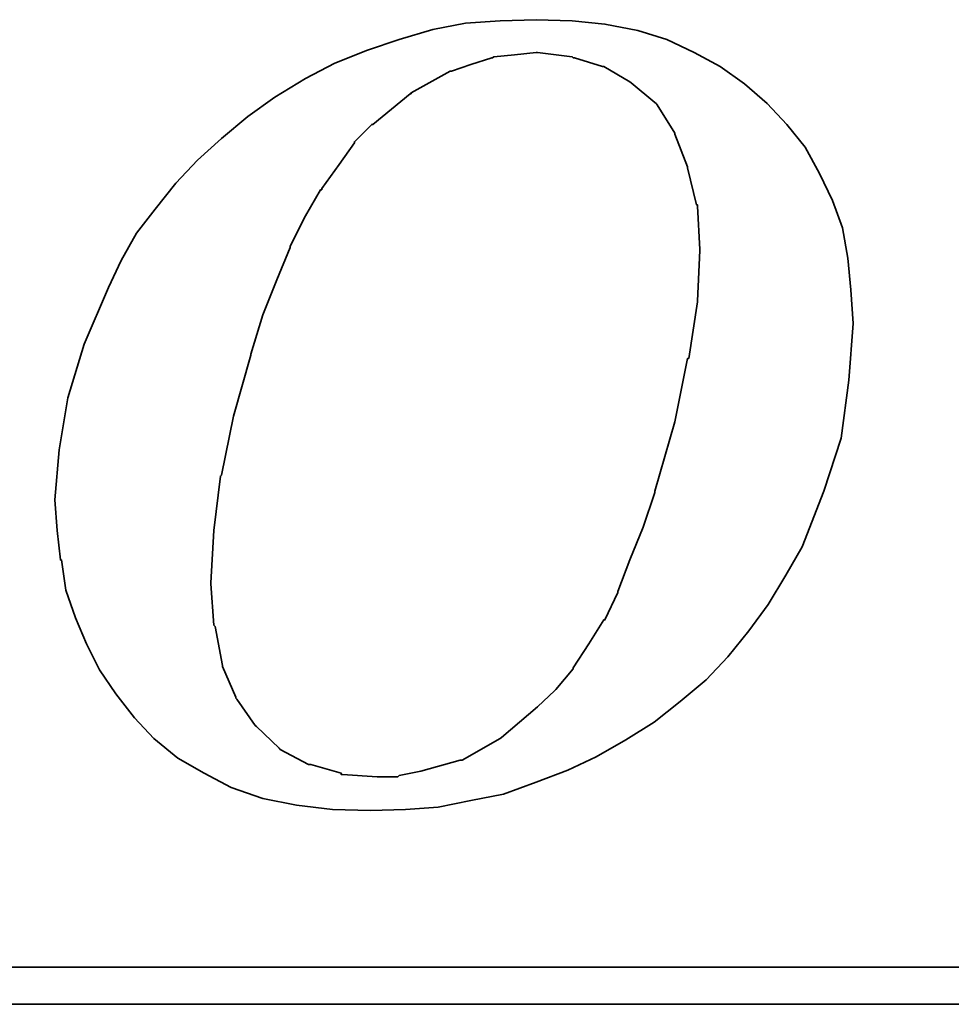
# Model space of a CAD drawing. Header units: millimetres. Extents: x 14 to 138, y 27 to 152.
# Tile 36 of 51: x 78.87 to 80.18, y 48.56 to 49.94. Entities that reach past the tile are written whole.
import ezdxf

# ---------------------------------------------------------------- set-up
doc = ezdxf.new("R2010")
doc.units = ezdxf.units.MM
doc.header["$MEASUREMENT"] = 0
doc.layers.add('DIM', color=4, linetype='CONTINUOUS')
doc.layers.add('layer 1', color=7, linetype='CONTINUOUS')

# ---------------------------------------------------------------- blocks, each defined once
blk = doc.blocks.new('TBI MOTION logo(完整正式版)')
at = {"layer": 'layer 1', "color": 22, "lineweight": 35}
for points, knots in [([(-11.34375, -6.98375), (-11.34375, -6.98375), (-10.91375, -7.43875), (-10.91375, -7.43875), (-10.91375, -7.43875), (-10.91375, -7.43875), (-10.38625, -7.87125), (-10.38625, -7.87125), (-10.38625, -7.87125), (-10.38625, -7.87125), (-9.81125, -8.20375), (-9.81125, -8.20375), (-9.81125, -8.20375), (-9.81125, -8.20375), (-9.21125, -8.51875), (-9.21125, -8.51875), (-9.21125, -8.51875), (-9.21125, -8.51875), (-8.51625, -8.75875), (-8.51625, -8.75875), (-8.51625, -8.75875), (-8.51625, -8.75875), (-7.77125, -8.90375), (-7.77125, -8.90375), (-7.77125, -8.90375), (-7.77125, -8.90375), (-6.97875, -8.99875), (-6.97875, -8.99875), (-6.97875, -8.99875), (-6.97875, -8.99875), (-6.14125, -9.02375), (-6.14125, -9.02375), (-6.14125, -9.02375), (-6.14125, -9.02375), (-5.37125, -8.99875), (-5.37125, -8.99875), (-5.37125, -8.99875), (-5.37125, -8.99875), (-4.65375, -8.94875), (-4.65375, -8.94875), (-4.65375, -8.94875), (-4.65375, -8.94875), (-3.93375, -8.80625), (-3.93375, -8.80625), (-3.93375, -8.80625), (-3.93375, -8.80625), (-3.21375, -8.66375), (-3.21375, -8.66375), (-3.21375, -8.66375), (-3.21375, -8.66375), (-2.49375, -8.39875), (-2.49375, -8.39875), (-2.49375, -8.39875), (-2.49375, -8.39875), (-1.79875, -8.13375), (-1.79875, -8.13375), (-1.79875, -8.13375), (-1.79875, -8.13375), (-1.17375, -7.84375), (-1.17375, -7.84375), (-1.17375, -7.84375), (-1.17375, -7.84375), (-0.52375, -7.46375), (-0.52375, -7.46375), (-0.52375, -7.46375), (-0.52375, -7.46375), (0.10124, -7.07875), (0.10124, -7.07875), (0.10124, -7.07875), (0.10124, -7.07875), (0.67625, -6.62375), (0.67625, -6.62375), (0.67625, -6.62375), (0.67625, -6.62375), (1.24874, -6.14375), (1.24874, -6.14375), (1.24874, -6.14375), (1.24874, -6.14375), (1.72874, -5.64125), (1.72874, -5.64125), (1.72874, -5.64125), (1.72874, -5.64125), (2.18624, -5.06375), (2.18624, -5.06375), (2.18624, -5.06375), (2.18624, -5.06375), (2.61625, -4.48874), (2.61625, -4.48874), (2.61625, -4.48874), (2.61625, -4.48874), (3.00125, -3.83874), (3.00125, -3.83874), (3.00125, -3.83874), (3.00125, -3.83874), (3.36124, -3.21374), (3.36124, -3.21374), (3.36124, -3.21374), (3.36124, -3.21374), (3.84374, -1.99125), (3.84374, -1.99125), (3.84374, -1.99125), (3.84374, -1.99125), (4.22625, -0.81875), (4.22625, -0.81875), (4.22625, -0.81875), (4.22625, -0.81875), (4.39125, 0.45624), (4.39125, 0.45624), (4.39125, 0.45624), (4.39125, 0.45624), (4.48874, 1.70124), (4.48874, 1.70124), (4.48874, 1.70124), (4.48874, 1.70124), (4.43874, 2.44625), (4.43874, 2.44625), (4.43874, 2.44625), (4.43874, 2.44625), (4.36874, 3.14125), (4.36874, 3.14125), (4.36874, 3.14125), (4.36874, 3.14125), (4.25125, 3.81125), (4.25125, 3.81125), (4.25125, 3.81125), (4.25125, 3.81125), (4.03124, 4.41125), (4.03124, 4.41125), (4.03124, 4.41125), (4.03124, 4.41125), (3.74374, 5.01125), (3.74374, 5.01125), (3.74374, 5.01125), (3.74374, 5.01125), (3.43124, 5.58875), (3.43124, 5.58875), (3.43124, 5.58875), (3.43124, 5.58875), (3.02625, 6.09125), (3.02625, 6.09125), (3.02625, 6.09125), (3.02625, 6.09125), (2.59374, 6.54875), (2.59374, 6.54875), (2.59374, 6.54875), (2.59374, 6.54875), (2.09124, 6.98125), (2.09124, 6.98125), (2.09124, 6.98125), (2.09124, 6.98125), (1.56124, 7.36625), (1.56124, 7.36625), (1.56124, 7.36625), (1.56124, 7.36625), (0.98624, 7.67625), (0.98624, 7.67625), (0.98624, 7.67625), (0.98624, 7.67625), (0.38624, 7.96375), (0.38624, 7.96375), (0.38624, 7.96375), (0.38624, 7.96375), (-0.25875, 8.15625), (-0.25875, 8.15625), (-0.25875, 8.15625), (-0.25875, 8.15625), (-0.98125, 8.30125), (-0.98125, 8.30125), (-0.98125, 8.30125), (-0.98125, 8.30125), (-1.70124, 8.37125), (-1.70124, 8.37125), (-1.70124, 8.37125), (-1.70124, 8.37125), (-2.49375, 8.39624), (-2.49375, 8.39624), (-2.49375, 8.39624), (-2.49375, 8.39624), (-3.28625, 8.37125), (-3.28625, 8.37125), (-3.28625, 8.37125), (-3.28625, 8.37125), (-4.05125, 8.32125), (-4.05125, 8.32125), (-4.05125, 8.32125), (-4.05125, 8.32125), (-4.77375, 8.18125), (-4.77375, 8.18125), (-4.77375, 8.18125), (-4.77375, 8.18125), (-5.51625, 7.96375), (-5.51625, 7.96375), (-5.51625, 7.96375), (-5.51625, 7.96375), (-6.21125, 7.72625), (-6.21125, 7.72625), (-6.21125, 7.72625), (-6.21125, 7.72625), (-6.92875, 7.43625), (-6.92875, 7.43625), (-6.92875, 7.43625), (-6.92875, 7.43625), (-7.57875, 7.10125), (-7.57875, 7.10125), (-7.57875, 7.10125), (-7.57875, 7.10125), (-8.24875, 6.69125), (-8.24875, 6.69125), (-8.24875, 6.69125), (-8.24875, 6.69125), (-8.84875, 6.26125), (-8.84875, 6.26125), (-8.84875, 6.26125), (-8.84875, 6.26125), (-9.42625, 5.78125), (-9.42625, 5.78125), (-9.42625, 5.78125), (-9.42625, 5.78125), (-9.95375, 5.30125), (-9.95375, 5.30125), (-9.95375, 5.30125), (-9.95375, 5.30125), (-10.43375, 4.79624), (-10.43375, 4.79624), (-10.43375, 4.79624), (-10.43375, 4.79624), (-10.88875, 4.22125), (-10.88875, 4.22125), (-10.88875, 4.22125), (-10.88875, 4.22125), (-11.29875, 3.69375), (-11.29875, 3.69375), (-11.29875, 3.69375), (-11.29875, 3.69375), (-11.63375, 3.09125), (-11.63375, 3.09125), (-11.63375, 3.09125), (-11.63375, 3.09125), (-11.91875, 2.49625), (-11.91875, 2.49625), (-11.91875, 2.49625), (-11.91875, 2.49625), (-12.44875, 1.24625), (-12.44875, 1.24625), (-12.44875, 1.24625), (-12.44875, 1.24625), (-12.80875, 0.06874), (-12.80875, 0.06874), (-12.80875, 0.06874), (-12.80875, 0.06874), (-12.99875, -1.07875), (-12.99875, -1.07875), (-12.99875, -1.07875), (-12.99875, -1.07875), (-13.09375, -2.18375), (-13.09375, -2.18375), (-13.09375, -2.18375), (-13.09375, -2.18375), (-13.04875, -2.85375), (-13.04875, -2.85375), (-13.04875, -2.85375), (-13.04875, -2.85375), (-12.97375, -3.50375), (-12.97375, -3.50375), (-12.97375, -3.50375), (-12.97375, -3.50375), (-12.95375, -3.50375), (-12.95375, -3.50375), (-12.95375, -3.50375), (-12.95375, -3.50375), (-12.85375, -4.17375), (-12.85375, -4.17375), (-12.85375, -4.17375), (-12.85375, -4.17375), (-12.63875, -4.77624), (-12.63875, -4.77624), (-12.63875, -4.77624), (-12.63875, -4.77624), (-12.39875, -5.35125), (-12.39875, -5.35125), (-12.39875, -5.35125), (-12.39875, -5.35125), (-12.11375, -5.92875), (-12.11375, -5.92875), (-12.11375, -5.92875), (-12.11375, -5.92875), (-11.75375, -6.45375), (-11.75375, -6.45375), (-11.75375, -6.45375), (-11.75375, -6.45375), (-11.34375, -6.98375), (-11.34375, -6.98375)], [0, 0, 0, 0, 0.01369863, 0.01369863, 0.01369863, 0.01369863, 0.02739726, 0.02739726, 0.02739726, 0.02739726, 0.04109589, 0.04109589, 0.04109589, 0.04109589, 0.05479452, 0.05479452, 0.05479452, 0.05479452, 0.06849315, 0.06849315, 0.06849315, 0.06849315, 0.08219178, 0.08219178, 0.08219178, 0.08219178, 0.09589041, 0.09589041, 0.09589041, 0.09589041, 0.10958904, 0.10958904, 0.10958904, 0.10958904, 0.12328767, 0.12328767, 0.12328767, 0.12328767, 0.1369863, 0.1369863, 0.1369863, 0.1369863, 0.15068493, 0.15068493, 0.15068493, 0.15068493, 0.16438356, 0.16438356, 0.16438356, 0.16438356, 0.17808219, 0.17808219, 0.17808219, 0.17808219, 0.19178082, 0.19178082, 0.19178082, 0.19178082, 0.20547945, 0.20547945, 0.20547945, 0.20547945, 0.21917808, 0.21917808, 0.21917808, 0.21917808, 0.23287671, 0.23287671, 0.23287671, 0.23287671, 0.24657534, 0.24657534, 0.24657534, 0.24657534, 0.26027397, 0.26027397, 0.26027397, 0.26027397, 0.2739726, 0.2739726, 0.2739726, 0.2739726, 0.28767123, 0.28767123, 0.28767123, 0.28767123, 0.30136986, 0.30136986, 0.30136986, 0.30136986, 0.31506849, 0.31506849, 0.31506849, 0.31506849, 0.32876712, 0.32876712, 0.32876712, 0.32876712, 0.34246575, 0.34246575, 0.34246575, 0.34246575, 0.35616438, 0.35616438, 0.35616438, 0.35616438, 0.36986301, 0.36986301, 0.36986301, 0.36986301, 0.38356164, 0.38356164, 0.38356164, 0.38356164, 0.39726027, 0.39726027, 0.39726027, 0.39726027, 0.4109589, 0.4109589, 0.4109589, 0.4109589, 0.42465753, 0.42465753, 0.42465753, 0.42465753, 0.43835616, 0.43835616, 0.43835616, 0.43835616, 0.45205479, 0.45205479, 0.45205479, 0.45205479, 0.46575342, 0.46575342, 0.46575342, 0.46575342, 0.47945205, 0.47945205, 0.47945205, 0.47945205, 0.49315068, 0.49315068, 0.49315068, 0.49315068, 0.50684932, 0.50684932, 0.50684932, 0.50684932, 0.52054795, 0.52054795, 0.52054795, 0.52054795, 0.53424658, 0.53424658, 0.53424658, 0.53424658, 0.54794521, 0.54794521, 0.54794521, 0.54794521, 0.56164384, 0.56164384, 0.56164384, 0.56164384, 0.57534247, 0.57534247, 0.57534247, 0.57534247, 0.5890411, 0.5890411, 0.5890411, 0.5890411, 0.60273973, 0.60273973, 0.60273973, 0.60273973, 0.61643836, 0.61643836, 0.61643836, 0.61643836, 0.63013699, 0.63013699, 0.63013699, 0.63013699, 0.64383562, 0.64383562, 0.64383562, 0.64383562, 0.65753425, 0.65753425, 0.65753425, 0.65753425, 0.67123288, 0.67123288, 0.67123288, 0.67123288, 0.68493151, 0.68493151, 0.68493151, 0.68493151, 0.69863014, 0.69863014, 0.69863014, 0.69863014, 0.71232877, 0.71232877, 0.71232877, 0.71232877, 0.7260274, 0.7260274, 0.7260274, 0.7260274, 0.73972603, 0.73972603, 0.73972603, 0.73972603, 0.75342466, 0.75342466, 0.75342466, 0.75342466, 0.76712329, 0.76712329, 0.76712329, 0.76712329, 0.78082192, 0.78082192, 0.78082192, 0.78082192, 0.79452055, 0.79452055, 0.79452055, 0.79452055, 0.80821918, 0.80821918, 0.80821918, 0.80821918, 0.82191781, 0.82191781, 0.82191781, 0.82191781, 0.83561644, 0.83561644, 0.83561644, 0.83561644, 0.84931507, 0.84931507, 0.84931507, 0.84931507, 0.8630137, 0.8630137, 0.8630137, 0.8630137, 0.87671233, 0.87671233, 0.87671233, 0.87671233, 0.89041096, 0.89041096, 0.89041096, 0.89041096, 0.90410959, 0.90410959, 0.90410959, 0.90410959, 0.91780822, 0.91780822, 0.91780822, 0.91780822, 0.93150685, 0.93150685, 0.93150685, 0.93150685, 0.94520548, 0.94520548, 0.94520548, 0.94520548, 0.95890411, 0.95890411, 0.95890411, 0.95890411, 0.97260274, 0.97260274, 0.97260274, 0.97260274, 0.98630137, 0.98630137, 0.98630137, 0.98630137, 1, 1, 1, 1]), ([(-8.77875, 1.03124), (-8.77875, 1.03124), (-8.51625, 1.89625), (-8.51625, 1.89625), (-8.51625, 1.89625), (-8.51625, 1.89625), (-8.20375, 2.66375), (-8.20375, 2.66375), (-8.20375, 2.66375), (-8.20375, 2.66375), (-7.91625, 3.38125), (-7.91625, 3.38125), (-7.91625, 3.38125), (-7.91625, 3.38125), (-7.91625, 3.40624), (-7.91625, 3.40624), (-7.91625, 3.40624), (-7.91625, 3.40624), (-7.57875, 4.07624), (-7.57875, 4.07624), (-7.57875, 4.07624), (-7.57875, 4.07624), (-7.24375, 4.65125), (-7.24375, 4.65125), (-7.24375, 4.65125), (-7.24375, 4.65125), (-7.21875, 4.65125), (-7.21875, 4.65125), (-7.21875, 4.65125), (-7.21875, 4.65125), (-7.21875, 4.67624), (-7.21875, 4.67624), (-7.21875, 4.67624), (-7.21875, 4.67624), (-6.83625, 5.20375), (-6.83625, 5.20375), (-6.83625, 5.20375), (-6.83625, 5.20375), (-6.49875, 5.68625), (-6.49875, 5.68625), (-6.49875, 5.68625), (-6.49875, 5.68625), (-6.49875, 5.70625), (-6.49875, 5.70625), (-6.49875, 5.70625), (-6.49875, 5.70625), (-6.11625, 6.09125), (-6.11625, 6.09125), (-6.11625, 6.09125), (-6.11625, 6.09125), (-6.09125, 6.09125), (-6.09125, 6.09125), (-6.09125, 6.09125), (-6.09125, 6.09125), (-5.27375, 6.76625), (-5.27375, 6.76625), (-5.27375, 6.76625), (-5.27375, 6.76625), (-5.24875, 6.76625), (-5.24875, 6.76625), (-5.24875, 6.76625), (-5.24875, 6.76625), (-5.24875, 6.78625), (-5.24875, 6.78625), (-5.24875, 6.78625), (-5.24875, 6.78625), (-4.38875, 7.26624), (-4.38875, 7.26624), (-4.38875, 7.26624), (-4.38875, 7.26624), (-4.36125, 7.26624), (-4.36125, 7.26624), (-4.36125, 7.26624), (-4.36125, 7.26624), (-3.93375, 7.41125), (-3.93375, 7.41125), (-3.93375, 7.41125), (-3.93375, 7.41125), (-3.47375, 7.55625), (-3.47375, 7.55625), (-3.47375, 7.55625), (-3.47375, 7.55625), (-3.45375, 7.55625), (-3.45375, 7.55625), (-3.45375, 7.55625), (-3.45375, 7.55625), (-3.42875, 7.58124), (-3.42875, 7.58124), (-3.42875, 7.58124), (-3.42875, 7.58124), (-2.97375, 7.62625), (-2.97375, 7.62625), (-2.97375, 7.62625), (-2.97375, 7.62625), (-2.49375, 7.67625), (-2.49375, 7.67625), (-2.49375, 7.67625), (-2.49375, 7.67625), (-2.46875, 7.67625), (-2.46875, 7.67625), (-2.46875, 7.67625), (-2.46875, 7.67625), (-1.70124, 7.58124), (-1.70124, 7.58124), (-1.70124, 7.58124), (-1.70124, 7.58124), (-1.67875, 7.55625), (-1.67875, 7.55625), (-1.67875, 7.55625), (-1.67875, 7.55625), (-1.65375, 7.55625), (-1.65375, 7.55625), (-1.65375, 7.55625), (-1.65375, 7.55625), (-1.03125, 7.36625), (-1.03125, 7.36625), (-1.03125, 7.36625), (-1.03125, 7.36625), (-1.00625, 7.36625), (-1.00625, 7.36625), (-1.00625, 7.36625), (-1.00625, 7.36625), (-0.43124, 7.02624), (-0.43124, 7.02624), (-0.43124, 7.02624), (-0.43124, 7.02624), (-0.40625, 7.00624), (-0.40625, 7.00624), (-0.40625, 7.00624), (-0.40625, 7.00624), (0.12124, 6.57124), (0.12124, 6.57124), (0.12124, 6.57124), (0.12124, 6.57124), (0.14624, 6.54875), (0.14624, 6.54875), (0.14624, 6.54875), (0.14624, 6.54875), (0.17124, 6.52375), (0.17124, 6.52375), (0.17124, 6.52375), (0.17124, 6.52375), (0.55625, 5.89875), (0.55625, 5.89875), (0.55625, 5.89875), (0.55625, 5.89875), (0.55625, 5.87625), (0.55625, 5.87625), (0.55625, 5.87625), (0.55625, 5.87625), (0.84124, 5.15625), (0.84124, 5.15625), (0.84124, 5.15625), (0.84124, 5.15625), (0.84124, 5.13125), (0.84124, 5.13125), (0.84124, 5.13125), (0.84124, 5.13125), (1.03624, 4.31875), (1.03624, 4.31875), (1.03624, 4.31875), (1.03624, 4.31875), (1.05624, 4.31875), (1.05624, 4.31875), (1.05624, 4.31875), (1.05624, 4.31875), (1.05624, 4.29125), (1.05624, 4.29125), (1.05624, 4.29125), (1.05624, 4.29125), (1.10625, 3.33125), (1.10625, 3.33125), (1.10625, 3.33125), (1.10625, 3.33125), (1.10625, 3.30875), (1.10625, 3.30875), (1.10625, 3.30875), (1.10625, 3.30875), (1.05624, 2.20624), (1.05624, 2.20624), (1.05624, 2.20624), (1.05624, 2.20624), (1.05624, 2.18124), (1.05624, 2.18124), (1.05624, 2.18124), (1.05624, 2.18124), (0.86624, 0.93624), (0.86624, 0.93624), (0.86624, 0.93624), (0.86624, 0.93624), (0.84124, 0.93624), (0.84124, 0.93624), (0.84124, 0.93624), (0.84124, 0.93624), (0.55625, -0.45874), (0.55625, -0.45874), (0.55625, -0.45874), (0.55625, -0.45874), (0.12124, -1.99125), (0.12124, -1.99125), (0.12124, -1.99125), (0.12124, -1.99125), (0.12124, -2.01874), (0.12124, -2.01874), (0.12124, -2.01874), (0.12124, -2.01874), (-0.13874, -2.78375), (-0.13874, -2.78375), (-0.13874, -2.78375), (-0.13874, -2.78375), (-0.43124, -3.50375), (-0.43124, -3.50375), (-0.43124, -3.50375), (-0.43124, -3.50375), (-0.69375, -4.19875), (-0.69375, -4.19875), (-0.69375, -4.19875), (-0.69375, -4.19875), (-0.69375, -4.22375), (-0.69375, -4.22375), (-0.69375, -4.22375), (-0.69375, -4.22375), (-0.98125, -4.82374), (-0.98125, -4.82374), (-0.98125, -4.82374), (-0.98125, -4.82374), (-1.00625, -4.82374), (-1.00625, -4.82374), (-1.00625, -4.82374), (-1.00625, -4.82374), (-1.33875, -5.35125), (-1.33875, -5.35125), (-1.33875, -5.35125), (-1.33875, -5.35125), (-1.67875, -5.87875), (-1.67875, -5.87875), (-1.67875, -5.87875), (-1.67875, -5.87875), (-1.67875, -5.90375), (-1.67875, -5.90375), (-1.67875, -5.90375), (-1.67875, -5.90375), (-2.05875, -6.35875), (-2.05875, -6.35875), (-2.05875, -6.35875), (-2.05875, -6.35875), (-2.08375, -6.38375), (-2.08375, -6.38375), (-2.08375, -6.38375), (-2.08375, -6.38375), (-2.46875, -6.74375), (-2.46875, -6.74375), (-2.46875, -6.74375), (-2.46875, -6.74375), (-3.25875, -7.41625), (-3.25875, -7.41625), (-3.25875, -7.41625), (-3.25875, -7.41625), (-3.28625, -7.43875), (-3.28625, -7.43875), (-3.28625, -7.43875), (-3.28625, -7.43875), (-4.12375, -7.91875), (-4.12375, -7.91875), (-4.12375, -7.91875), (-4.12375, -7.91875), (-4.14875, -7.91875), (-4.14875, -7.91875), (-4.14875, -7.91875), (-4.14875, -7.91875), (-4.17125, -7.91875), (-4.17125, -7.91875), (-4.17125, -7.91875), (-4.17125, -7.91875), (-5.03375, -8.15875), (-5.03375, -8.15875), (-5.03375, -8.15875), (-5.03375, -8.15875), (-5.51625, -8.25625), (-5.51625, -8.25625), (-5.51625, -8.25625), (-5.51625, -8.25625), (-5.54125, -8.27875), (-5.54125, -8.27875), (-5.54125, -8.27875), (-5.54125, -8.27875), (-5.56375, -8.27875), (-5.56375, -8.27875), (-5.56375, -8.27875), (-5.56375, -8.27875), (-5.99625, -8.27875), (-5.99625, -8.27875), (-5.99625, -8.27875), (-5.99625, -8.27875), (-6.76375, -8.23125), (-6.76375, -8.23125), (-6.76375, -8.23125), (-6.76375, -8.23125), (-6.78875, -8.23125), (-6.78875, -8.23125), (-6.78875, -8.23125), (-6.78875, -8.23125), (-6.78875, -8.20375), (-6.78875, -8.20375), (-6.78875, -8.20375), (-6.78875, -8.20375), (-7.45875, -8.01375), (-7.45875, -8.01375), (-7.45875, -8.01375), (-7.45875, -8.01375), (-7.48375, -8.01375), (-7.48375, -8.01375), (-7.48375, -8.01375), (-7.48375, -8.01375), (-7.50875, -8.01375), (-7.50875, -8.01375), (-7.50875, -8.01375), (-7.50875, -8.01375), (-8.13125, -7.67875), (-8.13125, -7.67875), (-8.13125, -7.67875), (-8.13125, -7.67875), (-8.15625, -7.65375), (-8.15625, -7.65375), (-8.15625, -7.65375), (-8.15625, -7.65375), (-8.65875, -7.17375), (-8.65875, -7.17375), (-8.65875, -7.17375), (-8.65875, -7.17375), (-8.68375, -7.14875), (-8.68375, -7.14875), (-8.68375, -7.14875), (-8.68375, -7.14875), (-9.08875, -6.57375), (-9.08875, -6.57375), (-9.08875, -6.57375), (-9.08875, -6.57375), (-9.11375, -6.54875), (-9.11375, -6.54875), (-9.11375, -6.54875), (-9.11375, -6.54875), (-9.11375, -6.52875), (-9.11375, -6.52875), (-9.11375, -6.52875), (-9.11375, -6.52875), (-9.40375, -5.85375), (-9.40375, -5.85375), (-9.40375, -5.85375), (-9.40375, -5.85375), (-9.40375, -5.82875), (-9.40375, -5.82875), (-9.40375, -5.82875), (-9.40375, -5.82875), (-9.56875, -4.96875), (-9.56875, -4.96875), (-9.56875, -4.96875), (-9.56875, -4.96875), (-9.59375, -4.94375), (-9.59375, -4.94375), (-9.59375, -4.94375), (-9.59375, -4.94375), (-9.66375, -4.03375), (-9.66375, -4.03375), (-9.66375, -4.03375), (-9.66375, -4.03375), (-9.66375, -4.00875), (-9.66375, -4.00875), (-9.66375, -4.00875), (-9.66375, -4.00875), (-9.59375, -2.85375), (-9.59375, -2.85375), (-9.59375, -2.85375), (-9.59375, -2.85375), (-9.45125, -1.65875), (-9.45125, -1.65875), (-9.45125, -1.65875), (-9.45125, -1.65875), (-9.42625, -1.63375), (-9.42625, -1.63375), (-9.42625, -1.63375), (-9.42625, -1.63375), (-9.16125, -0.33875), (-9.16125, -0.33875), (-9.16125, -0.33875), (-9.16125, -0.33875), (-8.77875, 1.00624), (-8.77875, 1.00624), (-8.77875, 1.00624), (-8.77875, 1.00624), (-8.77875, 1.03124), (-8.77875, 1.03124)], [0, 0, 0, 0, 0.01020408, 0.01020408, 0.01020408, 0.01020408, 0.02040816, 0.02040816, 0.02040816, 0.02040816, 0.03061224, 0.03061224, 0.03061224, 0.03061224, 0.04081633, 0.04081633, 0.04081633, 0.04081633, 0.05102041, 0.05102041, 0.05102041, 0.05102041, 0.06122449, 0.06122449, 0.06122449, 0.06122449, 0.07142857, 0.07142857, 0.07142857, 0.07142857, 0.08163265, 0.08163265, 0.08163265, 0.08163265, 0.09183673, 0.09183673, 0.09183673, 0.09183673, 0.10204082, 0.10204082, 0.10204082, 0.10204082, 0.1122449, 0.1122449, 0.1122449, 0.1122449, 0.12244898, 0.12244898, 0.12244898, 0.12244898, 0.13265306, 0.13265306, 0.13265306, 0.13265306, 0.14285714, 0.14285714, 0.14285714, 0.14285714, 0.15306122, 0.15306122, 0.15306122, 0.15306122, 0.16326531, 0.16326531, 0.16326531, 0.16326531, 0.17346939, 0.17346939, 0.17346939, 0.17346939, 0.18367347, 0.18367347, 0.18367347, 0.18367347, 0.19387755, 0.19387755, 0.19387755, 0.19387755, 0.20408163, 0.20408163, 0.20408163, 0.20408163, 0.21428571, 0.21428571, 0.21428571, 0.21428571, 0.2244898, 0.2244898, 0.2244898, 0.2244898, 0.23469388, 0.23469388, 0.23469388, 0.23469388, 0.24489796, 0.24489796, 0.24489796, 0.24489796, 0.25510204, 0.25510204, 0.25510204, 0.25510204, 0.26530612, 0.26530612, 0.26530612, 0.26530612, 0.2755102, 0.2755102, 0.2755102, 0.2755102, 0.28571429, 0.28571429, 0.28571429, 0.28571429, 0.29591837, 0.29591837, 0.29591837, 0.29591837, 0.30612245, 0.30612245, 0.30612245, 0.30612245, 0.31632653, 0.31632653, 0.31632653, 0.31632653, 0.32653061, 0.32653061, 0.32653061, 0.32653061, 0.33673469, 0.33673469, 0.33673469, 0.33673469, 0.34693878, 0.34693878, 0.34693878, 0.34693878, 0.35714286, 0.35714286, 0.35714286, 0.35714286, 0.36734694, 0.36734694, 0.36734694, 0.36734694, 0.37755102, 0.37755102, 0.37755102, 0.37755102, 0.3877551, 0.3877551, 0.3877551, 0.3877551, 0.39795918, 0.39795918, 0.39795918, 0.39795918, 0.40816327, 0.40816327, 0.40816327, 0.40816327, 0.41836735, 0.41836735, 0.41836735, 0.41836735, 0.42857143, 0.42857143, 0.42857143, 0.42857143, 0.43877551, 0.43877551, 0.43877551, 0.43877551, 0.44897959, 0.44897959, 0.44897959, 0.44897959, 0.45918367, 0.45918367, 0.45918367, 0.45918367, 0.46938776, 0.46938776, 0.46938776, 0.46938776, 0.47959184, 0.47959184, 0.47959184, 0.47959184, 0.48979592, 0.48979592, 0.48979592, 0.48979592, 0.5, 0.5, 0.5, 0.5, 0.51020408, 0.51020408, 0.51020408, 0.51020408, 0.52040816, 0.52040816, 0.52040816, 0.52040816, 0.53061224, 0.53061224, 0.53061224, 0.53061224, 0.54081633, 0.54081633, 0.54081633, 0.54081633, 0.55102041, 0.55102041, 0.55102041, 0.55102041, 0.56122449, 0.56122449, 0.56122449, 0.56122449, 0.57142857, 0.57142857, 0.57142857, 0.57142857, 0.58163265, 0.58163265, 0.58163265, 0.58163265, 0.59183673, 0.59183673, 0.59183673, 0.59183673, 0.60204082, 0.60204082, 0.60204082, 0.60204082, 0.6122449, 0.6122449, 0.6122449, 0.6122449, 0.62244898, 0.62244898, 0.62244898, 0.62244898, 0.63265306, 0.63265306, 0.63265306, 0.63265306, 0.64285714, 0.64285714, 0.64285714, 0.64285714, 0.65306122, 0.65306122, 0.65306122, 0.65306122, 0.66326531, 0.66326531, 0.66326531, 0.66326531, 0.67346939, 0.67346939, 0.67346939, 0.67346939, 0.68367347, 0.68367347, 0.68367347, 0.68367347, 0.69387755, 0.69387755, 0.69387755, 0.69387755, 0.70408163, 0.70408163, 0.70408163, 0.70408163, 0.71428571, 0.71428571, 0.71428571, 0.71428571, 0.7244898, 0.7244898, 0.7244898, 0.7244898, 0.73469388, 0.73469388, 0.73469388, 0.73469388, 0.74489796, 0.74489796, 0.74489796, 0.74489796, 0.75510204, 0.75510204, 0.75510204, 0.75510204, 0.76530612, 0.76530612, 0.76530612, 0.76530612, 0.7755102, 0.7755102, 0.7755102, 0.7755102, 0.78571429, 0.78571429, 0.78571429, 0.78571429, 0.79591837, 0.79591837, 0.79591837, 0.79591837, 0.80612245, 0.80612245, 0.80612245, 0.80612245, 0.81632653, 0.81632653, 0.81632653, 0.81632653, 0.82653061, 0.82653061, 0.82653061, 0.82653061, 0.83673469, 0.83673469, 0.83673469, 0.83673469, 0.84693878, 0.84693878, 0.84693878, 0.84693878, 0.85714286, 0.85714286, 0.85714286, 0.85714286, 0.86734694, 0.86734694, 0.86734694, 0.86734694, 0.87755102, 0.87755102, 0.87755102, 0.87755102, 0.8877551, 0.8877551, 0.8877551, 0.8877551, 0.89795918, 0.89795918, 0.89795918, 0.89795918, 0.90816327, 0.90816327, 0.90816327, 0.90816327, 0.91836735, 0.91836735, 0.91836735, 0.91836735, 0.92857143, 0.92857143, 0.92857143, 0.92857143, 0.93877551, 0.93877551, 0.93877551, 0.93877551, 0.94897959, 0.94897959, 0.94897959, 0.94897959, 0.95918367, 0.95918367, 0.95918367, 0.95918367, 0.96938776, 0.96938776, 0.96938776, 0.96938776, 0.97959184, 0.97959184, 0.97959184, 0.97959184, 0.98979592, 0.98979592, 0.98979592, 0.98979592, 1, 1, 1, 1]), ([(75.90875, -9.47875), (75.90875, -9.47875), (75.90875, -12.28625), (75.90875, -12.28625), (75.90875, -12.28625), (75.90875, -12.28625), (75.90875, -12.47875), (75.90875, -12.47875), (75.90875, -12.47875), (75.90875, -12.47875), (75.71625, -12.47875), (75.71625, -12.47875), (75.71625, -12.47875), (75.71625, -12.47875), (-88.32875, -12.47875), (-88.32875, -12.47875), (-88.32875, -12.47875), (-88.32875, -12.47875), (-88.32875, -13.29375), (-88.32875, -13.29375), (-88.32875, -13.29375), (-88.32875, -13.29375), (82.89125, -13.29375), (82.89125, -13.29375), (82.89125, -13.29375), (82.89125, -13.29375), (75.90875, -9.47875), (75.90875, -9.47875)], [0, 0, 0, 0, 0.14285714, 0.14285714, 0.14285714, 0.14285714, 0.28571429, 0.28571429, 0.28571429, 0.28571429, 0.42857143, 0.42857143, 0.42857143, 0.42857143, 0.57142857, 0.57142857, 0.57142857, 0.57142857, 0.71428571, 0.71428571, 0.71428571, 0.71428571, 0.85714286, 0.85714286, 0.85714286, 0.85714286, 1, 1, 1, 1])]:
    blk.add_open_spline(points, degree=3, knots=knots, dxfattribs=at)

msp = doc.modelspace()

# ---------------------------------------------------------------- block references
at = {"layer": 'DIM', "color": 7, "xscale": 0.063852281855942, "yscale": 0.063852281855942, "zscale": 0.063852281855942}
msp.add_blockref('TBI MOTION logo(完整正式版)', (79.7587, 49.4059), dxfattribs=at)

doc.saveas('drawing.dxf')
